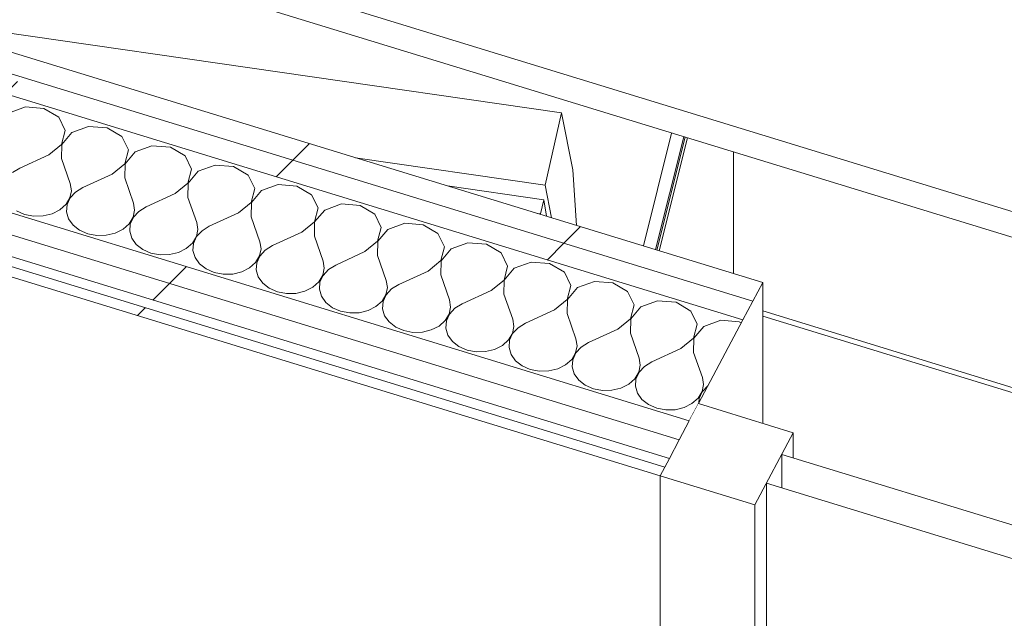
# Model space of a CAD drawing. Header units: millimetres. Extents: x -2220 to 52371, y -4077 to 6953.
# Tile 54 of 256: x 4552 to 5063, y -325 to -14. Entities that reach past the tile are written whole.
import ezdxf

# ---------------------------------------------------------------- set-up
doc = ezdxf.new("R2010")
doc.units = ezdxf.units.MM
doc.header["$MEASUREMENT"] = 0
doc.linetypes.add('Wipeout_Contour', pattern=[1000, 0, -1000])
for name, color, linetype in [('Nuevo_08_E_Envans secs', 7, 'Continuous'), ('Nuevo_09_EI_Mobiliari general', 7, 'Continuous'), ('Nuevo_Ventanas Archicad', 7, 'Continuous')]:
    doc.layers.add(name, color=color, linetype=linetype)
for name, color, linetype, lineweight in [('Nuevo_08_E_Envans secs_Pluma_Nº__1', 7, 'Continuous', 5), ('Nuevo_09_EI_Mobiliari general_Pluma_Nº__1', 7, 'Continuous', 5), ('Nuevo_Ventanas Archicad_Pluma_Nº__1', 7, 'Continuous', 5), ('Nuevo_Ventanas Archicad_Pluma_Nº__47', 7, 'Continuous', 20)]:
    doc.layers.add(name, color=color, linetype=linetype, lineweight=lineweight)
for name, color, linetype, lineweight, true_color in [('Nuevo_08_E_Envans secs_Pluma_Nº__102', 7, 'Continuous', 5, 0xcccccc), ('Nuevo_08_E_Envans secs_Pluma_Nº__171', 171, 'Continuous', 13, 0xaaaaff), ('Nuevo_08_E_Envans secs_Pluma_Nº__177', 7, 'Continuous', 15, 0xf7e046)]:
    doc.layers.add(name, color=color, linetype=linetype, lineweight=lineweight, true_color=true_color)
pattern_1 = [(45, (0, 0), (-183.848, 183.848), [195, -65]), (45, (7e-14, 183.85), (-183.848, 183.848), [195, -65])]

# ---------------------------------------------------------------- blocks, each defined once
blk = doc.blocks.new('*X76')
at = {"layer": 'Nuevo_08_E_Envans secs_Pluma_Nº__102', "color": 254, "linetype": 'Continuous', "lineweight": 5, "true_color": 0xcccccc}
for p, q in [((4554.53, -59.11), (4545.82, -62.3)), ((4564.15, -59.9), (4554.53, -59.11)), ((4571.78, -64.41), (4564.15, -59.9)), ((4575.16, -71.3), (4571.78, -64.41)), ((4573.27, -78.52), (4575.16, -71.3)), ((4587.34, -69.18), (4578.62, -72.36)), ((4596.95, -69.96), (4587.34, -69.18)), ((4604.59, -74.47), (4596.95, -69.96)), ((4578.62, -72.36), (4573.4, -78.56)), ((4607.96, -81.37), (4604.59, -74.47)), ((4566.68, -83.9), (4573.27, -78.52)), ((4573.4, -78.56), (4573.24, -85.91)), ((4606.07, -88.58), (4607.96, -81.37)), ((4620.14, -79.25), (4611.43, -82.43)), ((4629.75, -80.03), (4620.14, -79.25)), ((4637.39, -84.54), (4629.75, -80.03)), ((4566.68, -83.9), (4551.54, -90.87)), ((4573.24, -85.91), (4577.79, -98.92)), ((4611.43, -82.43), (4606.21, -88.62)), ((4640.77, -91.43), (4637.39, -84.54)), ((4551.54, -90.87), (4547.76, -93.21)), ((4599.48, -93.97), (4606.07, -88.58)), ((4606.21, -88.62), (4606.05, -95.98)), ((4638.88, -98.65), (4640.77, -91.43)), ((4652.95, -89.32), (4644.23, -92.5)), ((4662.56, -90.1), (4652.95, -89.32)), ((4670.19, -94.61), (4662.56, -90.1)), ((4599.48, -93.97), (4584.35, -100.94)), ((4606.05, -95.98), (4610.59, -108.99)), ((4644.23, -92.5), (4639.01, -98.69)), ((4673.57, -101.5), (4670.19, -94.61)), ((4578.38, -102.61), (4577.79, -98.92)), ((4584.35, -100.94), (4580.56, -103.28)), ((4632.29, -104.04), (4638.88, -98.65)), ((4639.01, -98.69), (4638.85, -106.05)), ((4671.68, -108.72), (4673.57, -101.5)), ((4685.75, -99.38), (4677.04, -102.57)), ((4695.36, -100.17), (4685.75, -99.38)), ((4703, -104.68), (4695.36, -100.17)), ((4575.58, -109.65), (4577.63, -106.28)), ((4577.76, -106.32), (4576.15, -109.83)), ((4577.63, -106.28), (4578.38, -102.61)), ((4580.56, -103.28), (4577.76, -106.32)), ((4632.29, -104.04), (4617.15, -111)), ((4638.85, -106.05), (4643.4, -119.06)), ((4677.04, -102.57), (4671.82, -108.76)), ((4706.38, -111.57), (4703, -104.68)), ((4572.41, -112.47), (4575.58, -109.65)), ((4576.15, -109.83), (4575.87, -113.54)), ((4611.19, -112.68), (4610.59, -108.99)), ((4617.15, -111), (4613.37, -113.35)), ((4665.09, -114.1), (4671.68, -108.72)), ((4671.82, -108.76), (4671.66, -116.12)), ((4704.49, -118.79), (4706.38, -111.57)), ((4718.56, -109.45), (4709.84, -112.63)), ((4728.17, -110.23), (4718.56, -109.45)), ((4735.8, -114.74), (4728.17, -110.23)), ((4549.85, -113.02), (4554.08, -114.87)), ((4554.08, -114.87), (4558.81, -115.77)), ((4558.81, -115.77), (4563.69, -115.65)), ((4563.69, -115.65), (4568.34, -114.53)), ((4568.34, -114.53), (4572.41, -112.47)), ((4575.87, -113.54), (4576.93, -117.16)), ((4576.93, -117.16), (4579.25, -120.43)), ((4608.39, -119.72), (4610.43, -116.35)), ((4610.56, -116.39), (4608.96, -119.9)), ((4610.43, -116.35), (4611.19, -112.68)), ((4613.37, -113.35), (4610.56, -116.39)), ((4665.09, -114.1), (4649.96, -121.07)), ((4671.66, -116.12), (4676.2, -129.12)), ((4709.84, -112.63), (4704.62, -118.83)), ((4739.18, -121.64), (4735.8, -114.74)), ((4579.25, -120.43), (4582.65, -123.09)), ((4601.14, -124.59), (4605.21, -122.54)), ((4605.21, -122.54), (4608.39, -119.72)), ((4608.96, -119.9), (4608.68, -123.6)), ((4643.99, -122.74), (4643.4, -119.06)), ((4649.96, -121.07), (4646.17, -123.41)), ((4697.9, -124.17), (4704.49, -118.79)), ((4704.62, -118.83), (4704.46, -126.18)), ((4737.29, -128.85), (4739.18, -121.64)), ((4751.36, -119.52), (4742.65, -122.7)), ((4760.97, -120.3), (4751.36, -119.52)), ((4768.61, -124.81), (4760.97, -120.3)), ((4582.65, -123.09), (4586.88, -124.94)), ((4586.88, -124.94), (4591.62, -125.84)), ((4591.62, -125.84), (4596.5, -125.72)), ((4596.5, -125.72), (4601.14, -124.59)), ((4608.68, -123.6), (4609.73, -127.23)), ((4609.73, -127.23), (4612.05, -130.5)), ((4641.19, -129.79), (4643.24, -126.41)), ((4643.37, -126.45), (4641.76, -129.96)), ((4643.24, -126.41), (4643.99, -122.74)), ((4646.17, -123.41), (4643.37, -126.45)), ((4697.9, -124.17), (4682.76, -131.14)), ((4704.46, -126.18), (4709.01, -139.19)), ((4742.65, -122.7), (4737.43, -128.89)), ((4771.99, -131.7), (4768.61, -124.81)), ((4612.05, -130.5), (4615.46, -133.16)), ((4633.95, -134.66), (4638.02, -132.61)), ((4638.02, -132.61), (4641.19, -129.79)), ((4641.76, -129.96), (4641.48, -133.67)), ((4676.04, -136.48), (4676.79, -132.81)), ((4676.79, -132.81), (4676.2, -129.12)), ((4682.76, -131.14), (4678.98, -133.48)), ((4730.7, -134.24), (4737.29, -128.85)), ((4737.43, -128.89), (4737.26, -136.25)), ((4770.1, -138.92), (4771.99, -131.7)), ((4775.45, -132.77), (4770.23, -138.96)), ((4784.17, -129.59), (4775.45, -132.77)), ((4793.78, -130.37), (4784.17, -129.59)), ((4801.41, -134.88), (4793.78, -130.37)), ((4615.46, -133.16), (4619.69, -135.01)), ((4619.69, -135.01), (4624.42, -135.91)), ((4624.42, -135.91), (4629.3, -135.79)), ((4629.3, -135.79), (4633.95, -134.66)), ((4641.48, -133.67), (4642.54, -137.3)), ((4642.54, -137.3), (4644.86, -140.56)), ((4674, -139.86), (4676.04, -136.48)), ((4676.17, -136.52), (4674.57, -140.03)), ((4678.98, -133.48), (4676.17, -136.52)), ((4730.7, -134.24), (4715.57, -141.21)), ((4737.26, -136.25), (4741.81, -149.26)), ((4804.79, -141.77), (4801.41, -134.88)), ((4644.86, -140.56), (4648.26, -143.22)), ((4666.75, -144.73), (4670.82, -142.68)), ((4670.82, -142.68), (4674, -139.86)), ((4674.57, -140.03), (4674.29, -143.74)), ((4708.85, -146.55), (4709.6, -142.88)), ((4709.6, -142.88), (4709.01, -139.19)), ((4715.57, -141.21), (4711.78, -143.55)), ((4763.51, -144.3), (4770.1, -138.92)), ((4770.23, -138.96), (4770.07, -146.32)), ((4802.9, -148.99), (4804.79, -141.77)), ((4808.25, -142.83), (4803.04, -149.03)), ((4816.97, -139.65), (4808.25, -142.83)), ((4826.58, -140.43), (4816.97, -139.65)), ((4834.22, -144.95), (4826.58, -140.43)), ((4648.26, -143.22), (4652.49, -145.08)), ((4652.49, -145.08), (4657.23, -145.98)), ((4657.23, -145.98), (4662.1, -145.86)), ((4662.1, -145.86), (4666.75, -144.73)), ((4674.29, -143.74), (4675.34, -147.36)), ((4675.34, -147.36), (4677.66, -150.63)), ((4706.8, -149.92), (4708.85, -146.55)), ((4708.98, -146.59), (4707.37, -150.1)), ((4711.78, -143.55), (4708.98, -146.59)), ((4763.51, -144.3), (4748.37, -151.27)), ((4770.07, -146.32), (4774.62, -159.33)), ((4837.6, -151.84), (4834.22, -144.95)), ((4677.66, -150.63), (4681.07, -153.29)), ((4681.07, -153.29), (4685.3, -155.14)), ((4699.56, -154.8), (4703.63, -152.74)), ((4703.63, -152.74), (4706.8, -149.92)), ((4707.37, -150.1), (4707.09, -153.81)), ((4741.65, -156.62), (4742.4, -152.95)), ((4742.4, -152.95), (4741.81, -149.26)), ((4748.37, -151.27), (4744.59, -153.62)), ((4796.31, -154.37), (4802.9, -148.99)), ((4803.04, -149.03), (4802.87, -156.39)), ((4835.71, -159.06), (4837.6, -151.84)), ((4841.06, -152.9), (4835.84, -159.1)), ((4849.78, -149.72), (4841.06, -152.9)), ((4859.39, -150.5), (4849.78, -149.72)), ((4867.02, -155.01), (4859.39, -150.5)), ((4685.3, -155.14), (4690.03, -156.04)), ((4690.03, -156.04), (4694.91, -155.92)), ((4694.91, -155.92), (4699.56, -154.8)), ((4707.09, -153.81), (4708.15, -157.43)), ((4708.15, -157.43), (4710.47, -160.7)), ((4739.61, -159.99), (4741.65, -156.62)), ((4741.78, -156.66), (4740.18, -160.17)), ((4744.59, -153.62), (4741.78, -156.66)), ((4796.31, -154.37), (4781.18, -161.34)), ((4802.87, -156.39), (4807.42, -169.39)), ((4870.4, -161.91), (4867.02, -155.01)), ((4710.47, -160.7), (4713.87, -163.36)), ((4713.87, -163.36), (4718.1, -165.21)), ((4732.36, -164.86), (4736.43, -162.81)), ((4736.43, -162.81), (4739.61, -159.99)), ((4740.18, -160.17), (4739.89, -163.87)), ((4774.46, -166.68), (4775.21, -163.01)), ((4775.21, -163.01), (4774.62, -159.33)), ((4781.18, -161.34), (4777.39, -163.68)), ((4829.12, -164.44), (4835.71, -159.06)), ((4835.84, -159.1), (4835.68, -166.45)), ((4868.51, -169.12), (4870.4, -161.91)), ((4873.86, -162.97), (4868.65, -169.16)), ((4882.58, -159.79), (4873.86, -162.97)), ((4892.19, -160.57), (4882.58, -159.79)), ((4899.83, -165.08), (4892.19, -160.57)), ((4718.1, -165.21), (4722.84, -166.11)), ((4722.84, -166.11), (4727.71, -165.99)), ((4727.71, -165.99), (4732.36, -164.86)), ((4739.89, -163.87), (4740.95, -167.5)), ((4740.95, -167.5), (4743.27, -170.77)), ((4772.41, -170.06), (4774.46, -166.68)), ((4774.59, -166.72), (4772.98, -170.23)), ((4777.39, -163.68), (4774.59, -166.72)), ((4829.12, -164.44), (4813.98, -171.41)), ((4835.68, -166.45), (4840.23, -179.46)), ((4903.21, -171.97), (4899.83, -165.08)), ((4743.27, -170.77), (4746.68, -173.43)), ((4746.68, -173.43), (4750.91, -175.28)), ((4765.17, -174.93), (4769.24, -172.88)), ((4769.24, -172.88), (4772.41, -170.06)), ((4772.98, -170.23), (4772.7, -173.94)), ((4807.26, -176.75), (4808.01, -173.08)), ((4808.01, -173.08), (4807.42, -169.39)), ((4813.98, -171.41), (4810.2, -173.75)), ((4861.92, -174.51), (4868.51, -169.12)), ((4868.65, -169.16), (4868.48, -176.52)), ((4901.32, -179.19), (4903.21, -171.97)), ((4906.67, -173.04), (4901.45, -179.23)), ((4915.39, -169.86), (4906.67, -173.04)), ((4925, -170.64), (4915.39, -169.86)), ((4926.03, -171.24), (4925, -170.64)), ((4750.91, -175.28), (4755.64, -176.18)), ((4755.64, -176.18), (4760.52, -176.06)), ((4760.52, -176.06), (4765.17, -174.93)), ((4772.7, -173.94), (4773.76, -177.57)), ((4773.76, -177.57), (4776.08, -180.83)), ((4805.22, -180.12), (4807.26, -176.75)), ((4807.39, -176.79), (4805.79, -180.3)), ((4810.2, -173.75), (4807.39, -176.79)), ((4861.92, -174.51), (4846.79, -181.48)), ((4868.48, -176.52), (4873.03, -189.53)), ((4776.08, -180.83), (4779.48, -183.49)), ((4779.48, -183.49), (4783.71, -185.35)), ((4797.97, -185), (4802.04, -182.95)), ((4802.04, -182.95), (4805.22, -180.12)), ((4805.79, -180.3), (4805.5, -184.01)), ((4840.06, -186.82), (4840.82, -183.15)), ((4843, -183.82), (4840.2, -186.86)), ((4840.82, -183.15), (4840.23, -179.46)), ((4846.79, -181.48), (4843, -183.82)), ((4894.73, -184.57), (4901.32, -179.19)), ((4901.45, -179.23), (4901.29, -186.59)), ((4783.71, -185.35), (4788.45, -186.25)), ((4788.45, -186.25), (4793.32, -186.13)), ((4793.32, -186.13), (4797.97, -185)), ((4805.5, -184.01), (4806.56, -187.63)), ((4806.56, -187.63), (4808.88, -190.9)), ((4838.02, -190.19), (4840.06, -186.82)), ((4840.2, -186.86), (4838.59, -190.37)), ((4894.73, -184.57), (4879.59, -191.54)), ((4901.29, -186.59), (4905.84, -199.6)), ((4808.88, -190.9), (4812.29, -193.56)), ((4812.29, -193.56), (4816.52, -195.41)), ((4830.78, -195.07), (4834.85, -193.01)), ((4834.85, -193.01), (4838.02, -190.19)), ((4838.59, -190.37), (4838.31, -194.08)), ((4838.31, -194.08), (4839.37, -197.7)), ((4872.87, -196.89), (4873.62, -193.22)), ((4875.8, -193.89), (4873, -196.93)), ((4873.62, -193.22), (4873.03, -189.53)), ((4879.59, -191.54), (4875.8, -193.89)), ((4816.52, -195.41), (4821.25, -196.31)), ((4821.25, -196.31), (4826.13, -196.19)), ((4826.13, -196.19), (4830.78, -195.07)), ((4839.37, -197.7), (4841.69, -200.97)), ((4870.83, -200.26), (4872.87, -196.89)), ((4873, -196.93), (4871.4, -200.43)), ((4841.69, -200.97), (4845.09, -203.63)), ((4845.09, -203.63), (4849.32, -205.48)), ((4863.58, -205.13), (4867.65, -203.08)), ((4867.65, -203.08), (4870.83, -200.26)), ((4871.4, -200.43), (4871.11, -204.14)), ((4871.11, -204.14), (4872.17, -207.77)), ((4905.67, -206.95), (4906.43, -203.28)), ((4908.61, -203.95), (4905.81, -206.99)), ((4906.43, -203.28), (4905.84, -199.6)), ((4908.73, -203.88), (4908.61, -203.95)), ((4849.32, -205.48), (4854.06, -206.38)), ((4854.06, -206.38), (4858.93, -206.26)), ((4858.93, -206.26), (4863.58, -205.13)), ((4872.17, -207.77), (4874.49, -211.04)), ((4903.63, -210.33), (4905.67, -206.95)), ((4905.81, -206.99), (4904.2, -210.5)), ((4874.49, -211.04), (4877.9, -213.7)), ((4877.9, -213.7), (4882.13, -215.55)), ((4896.39, -215.2), (4900.46, -213.15)), ((4900.46, -213.15), (4903.63, -210.33)), ((4904.2, -210.5), (4904.03, -212.75)), ((4882.13, -215.55), (4886.86, -216.45)), ((4886.86, -216.45), (4891.74, -216.33)), ((4891.74, -216.33), (4896.39, -215.2))]:
    blk.add_line(p, q, dxfattribs=at)
blk = doc.blocks.new('Elem Sección_68_1')
at = {"layer": 'Nuevo_08_E_Envans secs', "lineweight": 0}
blk.add_blockref('*X76', (0, 0), dxfattribs=at)
at = {"color": 254, "linetype": 'Wipeout_Contour', "lineweight": 0, "ltscale": 16806.987749}
blk.add_wipeout([(3498.49, 207.62), (3493.32, 197.88), (4893.87, -231.92), (4899.03, -222.19)], dxfattribs=at).dxf.layer = 'Nuevo_08_E_Envans secs'
at = {"layer": 'Nuevo_08_E_Envans secs_Pluma_Nº__177', "linetype": 'Continuous', "lineweight": 15, "true_color": 0xf7e046}
h = blk.add_hatch(dxfattribs=at)
h.set_pattern_fill('Panellat_HPL_0001', color=53, style=0, pattern_type=2)
h.set_pattern_definition(pattern_1)
h.paths.add_polyline_path([(3498.49, 207.62), (3493.32, 197.88), (4893.87, -231.92), (4899.03, -222.19)])
at = {"color": 254, "linetype": 'Wipeout_Contour', "lineweight": 0, "ltscale": 16786.19087}
blk.add_wipeout([(3493.32, 197.88), (3488.16, 188.15), (4888.71, -241.66), (4893.87, -231.92)], dxfattribs=at).dxf.layer = 'Nuevo_08_E_Envans secs'
at = {"layer": 'Nuevo_08_E_Envans secs_Pluma_Nº__177', "linetype": 'Continuous', "lineweight": 15, "true_color": 0xf7e046}
h = blk.add_hatch(dxfattribs=at)
h.set_pattern_fill('Panellat_HPL_0001', color=53, style=0, pattern_type=2)
h.set_pattern_definition(pattern_1)
h.paths.add_polyline_path([(3493.32, 197.88), (3488.16, 188.15), (4888.71, -241.66), (4893.87, -231.92)])
at = {"color": 254, "linetype": 'Wipeout_Contour', "lineweight": 0, "ltscale": 16761.505306}
blk.add_wipeout([(4886.32, -246.16), (3485.78, 183.65), (3483.4, 179.16), (4883.94, -250.65)], dxfattribs=at).dxf.layer = 'Nuevo_08_E_Envans secs'
at = {"layer": 'Nuevo_08_E_Envans secs_Pluma_Nº__171', "linetype": 'Continuous', "lineweight": 13, "true_color": 0xaaaaff}
h = blk.add_hatch(dxfattribs=at)
h.set_pattern_fill('Panellat_HPL_0001', color=161, style=0, pattern_type=2)
h.set_pattern_definition(pattern_1)
h.paths.add_polyline_path([(4886.32, -246.16), (3485.78, 183.65), (3483.4, 179.16), (4883.94, -250.65)])
at = {"color": 254, "linetype": 'Wipeout_Contour', "lineweight": 0, "ltscale": 16963.366018}
blk.add_wipeout([(4937.14, -150.27), (3536.6, 279.54), (3531.44, 269.8), (4931.98, -160.01)], dxfattribs=at).dxf.layer = 'Nuevo_08_E_Envans secs'
at = {"layer": 'Nuevo_08_E_Envans secs_Pluma_Nº__177', "linetype": 'Continuous', "lineweight": 15, "true_color": 0xf7e046}
h = blk.add_hatch(dxfattribs=at)
h.set_pattern_fill('Panellat_HPL_0001', color=53, style=0, pattern_type=2)
h.set_pattern_definition(pattern_1)
h.paths.add_polyline_path([(4937.14, -150.27), (3536.6, 279.54), (3531.44, 269.8), (4931.98, -160.01)])
at = {"color": 254, "linetype": 'Wipeout_Contour', "lineweight": 0, "ltscale": 16941.903792}
blk.add_wipeout([(3531.44, 269.8), (3526.28, 260.06), (4926.82, -169.74), (4931.98, -160.01)], dxfattribs=at).dxf.layer = 'Nuevo_08_E_Envans secs'
at = {"layer": 'Nuevo_08_E_Envans secs_Pluma_Nº__177', "linetype": 'Continuous', "lineweight": 15, "true_color": 0xf7e046}
h = blk.add_hatch(dxfattribs=at)
h.set_pattern_fill('Panellat_HPL_0001', color=53, style=0, pattern_type=2)
h.set_pattern_definition(pattern_1)
h.paths.add_polyline_path([(3531.44, 269.8), (3526.28, 260.06), (4926.82, -169.74), (4931.98, -160.01)])
at = {"layer": 'Nuevo_08_E_Envans secs_Pluma_Nº__1', "color": 7, "linetype": 'Continuous', "lineweight": 5}
for p, q in [((3536.6, 279.54), (4937.14, -150.27)), ((3531.44, 269.8), (4931.98, -160.01)), ((3526.28, 260.06), (4926.82, -169.74)), ((3498.49, 207.62), (4899.03, -222.19)), ((3493.32, 197.88), (4893.87, -231.92)), ((3488.16, 188.15), (4888.71, -241.66)), ((3483.4, 179.16), (4883.94, -250.65)), ((3485.78, 183.65), (4886.32, -246.16))]:
    blk.add_line(p, q, dxfattribs=at)
at = {"layer": 'Nuevo_08_E_Envans secs_Pluma_Nº__1', "color": 7, "linetype": 'Continuous', "lineweight": 5, "flags": 128}
blk.add_lwpolyline([(4937.14, -150.27), (4931.98, -160.01), (4926.82, -169.74), (4903.79, -213.2), (4899.03, -222.19)], dxfattribs=at)
blk = doc.blocks.new('Elem Sección_69_1')
at = {"layer": 'Nuevo_09_EI_Mobiliari general_Pluma_Nº__1', "color": 7, "linetype": 'Continuous', "lineweight": 5}
for p, q in [((5408.09, -218.18), (2455.66, 687.89)), ((5408.09, -231.65), (2455.66, 674.41)), ((4921.97, -145.61), (4921.97, -82.47)), ((5414.04, -311.4), (4937.14, -165.04)), ((5414.04, -314.09), (4937.14, -167.74))]:
    blk.add_line(p, q, dxfattribs=at)
blk = doc.blocks.new('Elem Sección_71_1')
at = {"layer": 'Nuevo_09_EI_Mobiliari general_Pluma_Nº__1', "color": 7, "linetype": 'Continuous', "lineweight": 5}
for p, q in [((4393.41, 16.6), (4408.09, 75.23)), ((4832.67, -62.17), (4486.91, -12.1)), ((4824.26, -99.69), (4832.67, -62.17)), ((4832.67, -62.17), (4838.61, -91.77)), ((4875.23, -131.27), (4889.9, -72.63)), ((4896.17, -74.55), (4881.49, -133.19)), ((4882.25, -133.42), (4896.92, -74.78)), ((4898.17, -75.17), (4883.5, -133.8)), ((4824.26, -99.69), (4725.91, -85.44)), ((4838.61, -91.77), (4840.51, -120.61)), ((4823.54, -107.31), (4773.61, -100.08)), ((4827.58, -116.64), (4824.26, -99.69)), ((4821.83, -114.63), (4823.54, -107.31)), ((4823.54, -107.31), (4825.01, -115.85)), ((4821.83, -114.63), (4820.3, -114.41)), ((4821.87, -114.89), (4821.83, -114.63))]:
    blk.add_line(p, q, dxfattribs=at)
blk = doc.blocks.new('Elem Sección_96_1')
at = {"color": 254, "linetype": 'Wipeout_Contour', "lineweight": 0, "ltscale": 19697.353954}
blk.add_wipeout([(4903.79, -213.2), (4883.94, -250.65), (4933.15, -265.75), (4953, -228.3)], dxfattribs=at).dxf.layer = 'Nuevo_Ventanas Archicad'
at = {"layer": 'Nuevo_Ventanas Archicad_Pluma_Nº__1', "color": 7, "linetype": 'Continuous', "lineweight": 5}
for p, q in [((4903.79, -213.2), (4953, -228.3)), ((4953, -228.3), (4933.15, -265.75)), ((4953, -241.36), (4953, -228.3)), ((4947.04, -239.53), (4947.04, -256.95)), ((5832.77, -511.35), (4947.04, -239.53)), ((4883.94, -250.65), (4883.94, -1131.4)), ((4883.94, -250.65), (4933.15, -265.75)), ((4939.1, -254.52), (4939.1, -1135.26)), ((4939.1, -254.52), (5824.83, -526.34)), ((4933.15, -1146.5), (4933.15, -265.75))]:
    blk.add_line(p, q, dxfattribs=at)
at = {"layer": 'Nuevo_Ventanas Archicad_Pluma_Nº__1', "color": 7, "linetype": 'Continuous', "lineweight": 5, "flags": 128}
blk.add_lwpolyline([(4899.03, -222.19), (4893.87, -231.92), (4888.71, -241.66), (4886.32, -246.16), (4883.94, -250.65)], dxfattribs=at)
at = {"layer": 'Nuevo_Ventanas Archicad_Pluma_Nº__47', "color": 7, "linetype": 'Continuous', "lineweight": 20}
blk.add_line((4937.14, -150.27), (4937.14, -223.43), dxfattribs=at)

msp = doc.modelspace()

# ---------------------------------------------------------------- block references
at = {"layer": 'Nuevo_08_E_Envans secs', "lineweight": 0}
msp.add_blockref('Elem Sección_68_1', (0, 0), dxfattribs=at)

# ---------------------------------------------------------------- next in the draw order: block references
at = {"layer": 'Nuevo_09_EI_Mobiliari general', "lineweight": 0}
for name in ['Elem Sección_69_1', 'Elem Sección_71_1']:
    msp.add_blockref(name, (0, 0), dxfattribs=at)

# ---------------------------------------------------------------- next in the draw order: block references
at = {"layer": 'Nuevo_Ventanas Archicad', "lineweight": 0}
msp.add_blockref('Elem Sección_96_1', (0, 0), dxfattribs=at)

doc.saveas('drawing.dxf')
